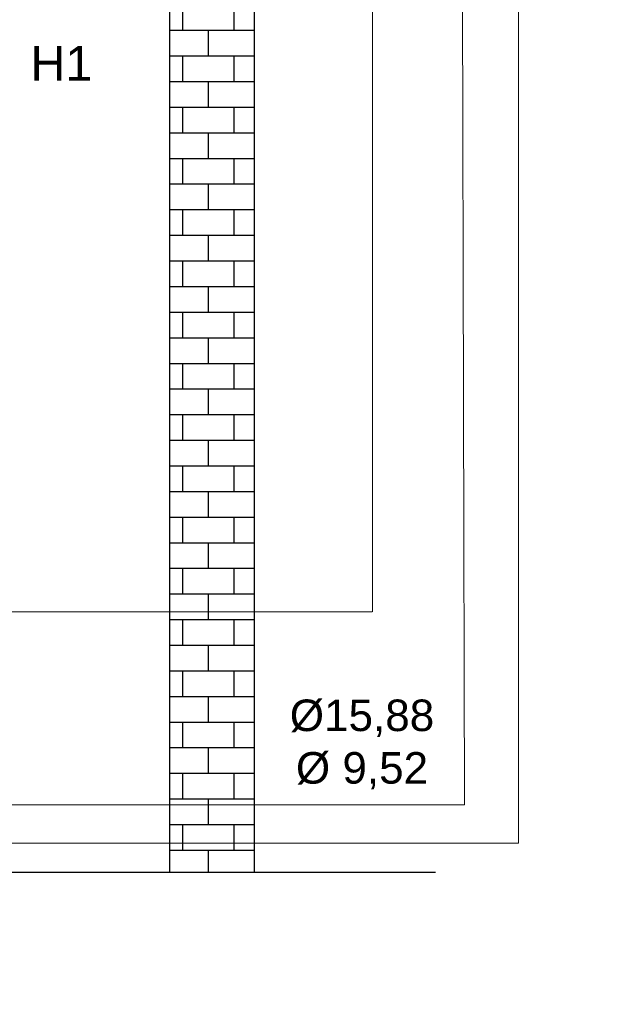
# Model space of a CAD drawing. Header units: millimetres. Extents: x 39871 to 53385, y 51832 to 57813.
# Tile 78 of 88: x 48801 to 49173, y 52278 to 52903. Entities that reach past the tile are written whole.
import ezdxf
from ezdxf import colors
from ezdxf.entities.mleader import LeaderData, LeaderLine
from ezdxf.math import Vec2, Vec3

# ---------------------------------------------------------------- set-up
doc = ezdxf.new("R2010")
doc.units = ezdxf.units.MM
doc.linetypes.add('ACAD_ISO02W100', pattern=[15, 12, -3])
doc.layers.add('COLLEGAMENTI ELETTRICI', color=3, linetype='Continuous', lineweight=30)
doc.layers.add('IS_KAN_OPIS', color=7, linetype='Continuous', lineweight=30)
doc.layers.add('REFRIGERANTE', color=251, linetype='Continuous')
doc.layers.add('SCRITTE', color=7, linetype='Continuous')
doc.styles.add('ARIAL', font='ARIALN.TTF')
doc.styles.get("Standard").update_dxf_attribs({"font": 'GOTHIC.TTF'})

# ---------------------------------------------------------------- blocks, each defined once
blk = doc.blocks.new('1')
at = {"layer": 'SCRITTE', "insert": (16016.27, 2705.13), "char_height": 5.5, "width": 8.2355, "attachment_point": 1}
blk.add_mtext('{\\fArial|b0|i0|c0|p34;H1}', dxfattribs=at)
blk = doc.blocks.new('_None')

msp = doc.modelspace()

# ---------------------------------------------------------------- hatches: boundary and pattern name
at = {"linetype": 'Continuous', "ltscale": 0.012}
h = msp.add_hatch(dxfattribs=at)
h.set_pattern_fill('AR-B816', color=8, scale=0.08, style=0)
h.set_pattern_definition([(0, (47994.101, 51953.448), (0, 16.256), []), (90, (47994.101, 51953.448), (-16.256, 16.256), [16.256, -16.256])])
h.paths.add_polyline_path([(48896.16, 52362.19), (48949.97, 52362.19), (48949.97, 52516.19), (48896.16, 52516.19)])
h.paths.add_polyline_path([(48896.16, 52541.63), (48896.16, 52516.19), (48949.97, 52516.19), (48949.97, 52541.63)])
edge = h.paths.add_edge_path()
edge.add_spline(control_points=[(48949.97, 52570.5), (48934.19, 52565.15), (48915.23, 52564.14), (48896.16, 52566.85)], knot_values=[2.993441, 2.993441, 2.993441, 2.993441, 3.623183, 3.623183, 3.623183, 3.623183], degree=3, periodic=0)
edge.add_line((48896.16, 52566.85), (48896.16, 52541.63))
edge.add_line((48896.16, 52541.63), (48949.97, 52541.63))
edge.add_line((48949.97, 52541.63), (48949.97, 52570.5))
edge = h.paths.add_edge_path()
edge.add_spline(control_points=[(48896.16, 52566.85), (48915.23, 52564.14), (48934.19, 52565.15), (48949.97, 52570.5)], knot_values=[2.993441, 2.993441, 2.993441, 2.993441, 3.623183, 3.623183, 3.623183, 3.623183], degree=3, periodic=0)
edge.add_line((48949.97, 52570.5), (48949.97, 53686.73))
edge.add_line((48949.97, 53686.73), (48896.16, 53686.73))
edge.add_line((48896.16, 53686.73), (48896.16, 52566.85))

# ---------------------------------------------------------------- linework, layer by layer
at = {"color": 7, "linetype": 'Continuous', "ltscale": 0.012}
for p, q in [((48896.16, 52362.19), (48896.16, 53686.73)), ((48949.97, 52362.19), (48949.97, 53686.73))]:
    msp.add_line(p, q, dxfattribs=at)
at = {"linetype": 'Continuous', "ltscale": 0.02}
msp.add_line((48407.32, 52362.19), (49064.7, 52362.19), dxfattribs=at)
at = {"layer": 'COLLEGAMENTI ELETTRICI', "linetype": 'ACAD_ISO02W100', "lineweight": 13, "ltscale": 0.02}
for p, q in [((49024.78, 52527.26), (49024.78, 53161.75)), ((48790.85, 52527.26), (49024.78, 52527.26))]:
    msp.add_line(p, q, dxfattribs=at)
at = {"layer": 'REFRIGERANTE', "lineweight": 13}
for p, q in [((49083.14, 52404.82), (49081.54, 53122.1)), ((49117.42, 52380.43), (49117.42, 53116.43)), ((48772.08, 52404.82), (49083.14, 52404.82)), ((48771.95, 52380.43), (49117.42, 52380.43))]:
    msp.add_line(p, q, dxfattribs=at)

# ---------------------------------------------------------------- block references
at = {"lineweight": 30, "xscale": 4, "yscale": 4, "zscale": 4}
msp.add_blockref('1', (-15257.34, 42065.77), dxfattribs=at)

# ---------------------------------------------------------------- texts
at = {"layer": 'SCRITTE', "insert": (49018.14, 52443.12), "char_height": 20, "width": 167.7156, "attachment_point": 5}
msp.add_mtext('{\\fArial|b0|i0|c238|p34;%%C\\fArial|b0|i0|c0|p34;15,88\\fArial|b0|i0|c238|p34; \\fArial|b0|i0|c0|p34;\\P\\fArial|b0|i0|c238|p34;%%C\\fArial|b0|i0|c0|p34; 9,52}', dxfattribs=at)

# ---------------------------------------------------------------- leaders
at = {"layer": 'IS_KAN_OPIS', "color": 212}
ml = msp.add_multileader_mtext('Standard', dxfattribs=at)
ml.set_content('\\pxql;{\\C256;Układ pompowy - \\A1;obieg ogrzewania\\Pgrzejnikowego 55/45%%DC; 35kPa; 11,3kW; 917,53kg/h\\P\\C1;Pompa  1~230V; 0,2kW}', color=212, style='ARIAL')
ml.set_leader_properties(color=212)
ml.set_arrow_properties(name='NONE')
ml.build(insert=Vec2(0, 0))
ml.multileader.update_dxf_attribs({"text_left_attachment_type": 6, "text_right_attachment_type": 6, "dogleg_length": 5, "arrow_head_size": 3})
ctx = ml.context
ctx.base_point, ctx.char_height, ctx.arrow_head_size, ctx.landing_gap_size, ctx.plane_origin = Vec3(45306.64, 52379.53), 30, 3, 1, Vec3(43632.71, 52295.39)
ctx.left_attachment, ctx.right_attachment = 6, 6
notes = []
notes.append((ctx, [(0, (1, 1, 0), (45301.64, 52379.53), (1, 0), 5, [(0, [(45125.38, 52771.05)], 0, [])])]))
ctx.mtext.insert, ctx.mtext.width, ctx.mtext.flow_direction = Vec3(45307.64, 52417.86), 8077.0398, 5
for ctx, leaders in notes:
    for number, flags, end, landing, length, lines in leaders:
        leader = LeaderData()
        leader.index, (leader.has_last_leader_line, leader.has_dogleg_vector, leader.attachment_direction) = number, flags
        leader.last_leader_point, leader.dogleg_vector, leader.dogleg_length = Vec3(end), Vec3(landing), length
        for number, points, colour, breaks in lines:
            line = LeaderLine()
            line.index, line.vertices, line.color, line.breaks = number, Vec3.list(points), colors.encode_raw_color(colour), breaks
            leader.lines.append(line)
        ctx.leaders.append(leader)

doc.saveas('drawing.dxf')
